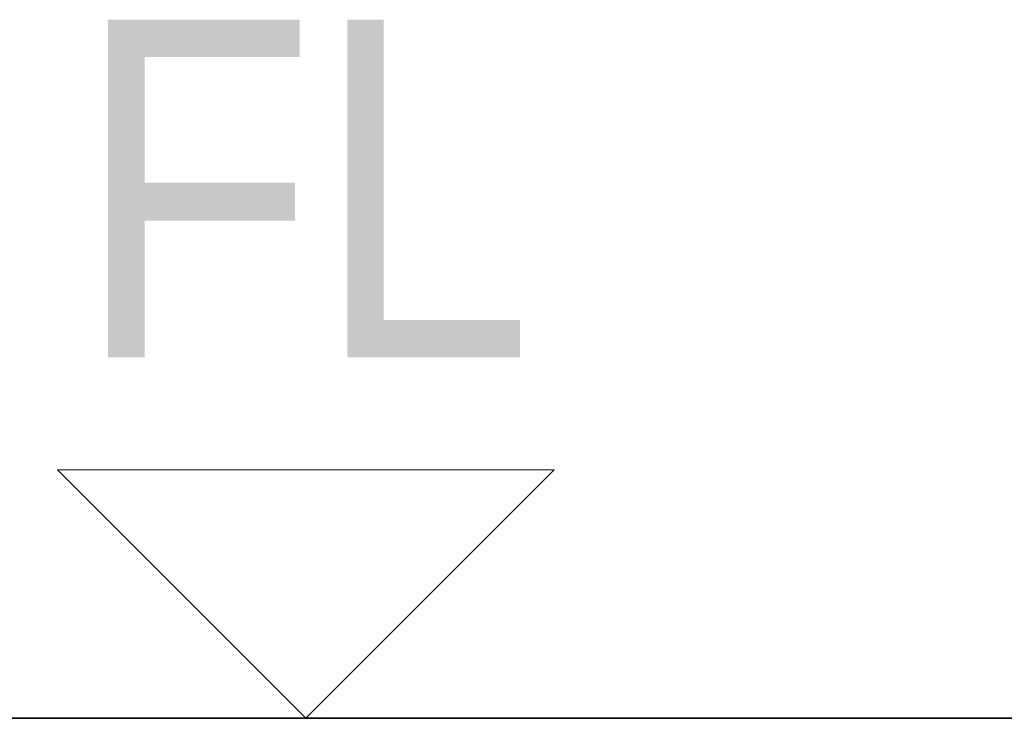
# Model space of a CAD drawing. Extents: x -223 to 557, y -138 to 606.
# Tile 10 of 142: x -24.22 to -18.39, y 8.52 to 12.66. Entities that reach past the tile are written whole.
import ezdxf

# ---------------------------------------------------------------- set-up
doc = ezdxf.new("R2010")
doc.units = 0
doc.layers.get('0').update_dxf_attribs({"lineweight": 35})
doc.layers.add('5_EG-NEU', color=7, linetype='Continuous', lineweight=25)
doc.layers.add('5_EG-WANDFLÄCHENMATERIAL', color=7, linetype='Continuous', lineweight=25)
doc.styles.get("Standard").update_dxf_attribs({"font": 'arial.ttf'})

# ---------------------------------------------------------------- blocks, each defined once
blk = doc.blocks.new('Referenz-A07ALDUO1N', base_point=(-167.6747, -99.33))
at = {"layer": '5_EG-NEU', "color": 0, "lineweight": 35}
blk.add_line((-29.7672, 8.5229), (18.0596, 8.5229), dxfattribs=at)
at = {"layer": '5_EG-WANDFLÄCHENMATERIAL', "color": 0, "lineweight": 18}
for p, q in [((-21.054, 9.9937), (-23.9958, 9.9939)), ((-22.5248, 8.5229), (-23.9958, 9.9939)), ((-22.5248, 8.5229), (-21.054, 9.9937))]:
    blk.add_line(p, q, dxfattribs=at)
at = {"layer": '5_EG-WANDFLÄCHENMATERIAL', "color": 0, "lineweight": 18, "insert": (-23.886, 12.6604), "char_height": 2, "attachment_point": 1}
blk.add_mtext('{\\W0.83;\\fArial;FL}', dxfattribs=at)

msp = doc.modelspace()

# ---------------------------------------------------------------- block references
at = {"color": 251, "lineweight": 25, "ltscale": 0.25, "true_color": 0x585858}
msp.add_blockref('Referenz-A07ALDUO1N', (-167.6747, -99.33), dxfattribs=at)

doc.saveas('drawing.dxf')
